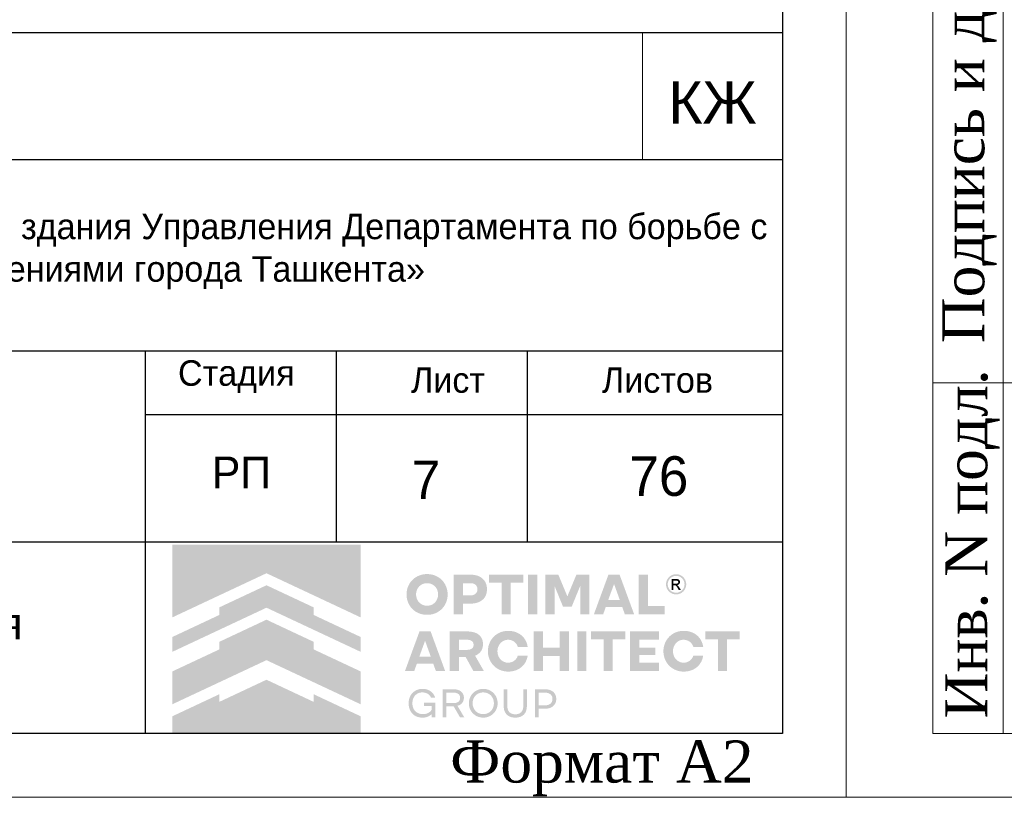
# Model space of a CAD drawing. Header units: millimetres. Extents: x -33345 to 4712671, y -3392 to 121473.
# Tile 67 of 256: x 512602 to 520329, y 44501 to 50601. Entities that reach past the tile are written whole.
import ezdxf

# ---------------------------------------------------------------- set-up
doc = ezdxf.new("R2010")
doc.units = ezdxf.units.MM
doc.layers.add('_линия', color=7, linetype='Continuous')
doc.layers.add('Маркировка', color=7, linetype='Continuous')
for name, color, linetype, lineweight in [('Lina', 7, 'Continuous', 20), ('КЖ Текст', 250, 'Continuous', 15), ('Текст', 7, 'Continuous', 20)]:
    doc.layers.add(name, color=color, linetype=linetype, lineweight=lineweight)
doc.styles.add('ISO', font='isocpeui.ttf')
doc.styles.get("Standard").update_dxf_attribs({"font": 'arial.ttf'})
doc.styles.add('Times New Roman', font='times.ttf')
doc.styles.add('X-U-RW-01$0$StyleROMANS', font='GOTHIC.TTF')

# ---------------------------------------------------------------- blocks, each defined once
blk = doc.blocks.new('awe4tD')
at = {"layer": 'Lina', "ltscale": 10}
for p, q in [((-44313584.9, 22734877.9), (-44313584.9, 22744227.9)), ((-44312814.9, 22737627.9), (-44314134.9, 22737627.9))]:
    blk.add_line(p, q, dxfattribs=at)
blk.add_lwpolyline([(-44239014.9, 22734377.9), (-44314814.9, 22734377.9), (-44314814.9, 22776377.9), (-44239014.9, 22776377.9)], close=True, dxfattribs=at)
at = {"layer": 'Lina', "lineweight": 30, "ltscale": 10}
blk.add_lwpolyline([(-44239514.9, 22734877.9), (-44312814.9, 22734877.9), (-44312814.9, 22775877.9), (-44239514.9, 22775877.9)], close=True, dxfattribs=at)
at = {"layer": 'Lina', "ltscale": 10}
blk.add_lwpolyline([(-44312814.9, 22734877.9), (-44314134.9, 22734877.9), (-44314134.9, 22744227.9)], dxfattribs=at)
at = {"layer": 'Lina', "ltscale": 10, "char_height": 330, "attachment_point": 1, "rotation": 90, "style": 'Times New Roman'}
for s, insert, width in [('Подпись и дата', (-44314061.9, 22737939.1), 3220.147), ('Инв. N подл.', (-44314038.5, 22734996.8), 2670.438)]:
    blk.add_mtext(s, dxfattribs=dict(at, insert=insert, width=width))
at = {"layer": 'Lina', "ltscale": 10, "insert": (-44242122.8, 22734823.6), "char_height": 330, "width": 2502.938, "attachment_point": 1, "style": 'Times New Roman'}
blk.add_mtext('Формат А2', dxfattribs=at)
blk = doc.blocks.new('logo')
at = {"true_color": 0x90e0ed}
h = blk.add_hatch(color=141, dxfattribs=at)
h.dxf.hatch_style = 1
h.paths.add_polyline_path([(5.672, 5.668), (0.009, 5.668), (0.009, 3.483), (1.425, 4.147), (2.84, 4.81), (4.256, 4.147), (5.672, 3.483)])
at = {"true_color": 0x212121}
h = blk.add_hatch(color=250, dxfattribs=at)
h.dxf.hatch_style = 1
h.paths.add_polyline_path([(8.107, 4.61), (8.086, 4.63), (8.064, 4.649), (8.041, 4.667), (8.017, 4.683), (7.992, 4.699), (7.967, 4.713), (7.94, 4.726), (7.912, 4.738), (7.884, 4.749), (7.855, 4.759), (7.825, 4.766), (7.795, 4.773), (7.763, 4.778), (7.732, 4.782), (7.7, 4.784), (7.667, 4.785), (7.634, 4.784), (7.602, 4.782), (7.571, 4.778), (7.54, 4.773), (7.51, 4.766), (7.48, 4.758), (7.451, 4.749), (7.422, 4.738), (7.394, 4.725), (7.367, 4.712), (7.341, 4.697), (7.316, 4.682), (7.292, 4.665), (7.269, 4.648), (7.247, 4.629), (7.226, 4.609), (7.206, 4.588), (7.187, 4.566), (7.169, 4.544), (7.153, 4.52), (7.137, 4.495), (7.122, 4.47), (7.109, 4.443), (7.097, 4.416), (7.086, 4.387), (7.076, 4.359), (7.068, 4.329), (7.061, 4.299), (7.056, 4.268), (7.053, 4.237), (7.05, 4.205), (7.05, 4.173), (7.05, 4.14), (7.053, 4.108), (7.056, 4.077), (7.061, 4.047), (7.068, 4.016), (7.076, 3.987), (7.086, 3.958), (7.097, 3.93), (7.109, 3.903), (7.122, 3.876), (7.137, 3.85), (7.153, 3.826), (7.169, 3.802), (7.187, 3.779), (7.206, 3.757), (7.226, 3.736), (7.247, 3.716), (7.269, 3.697), (7.292, 3.679), (7.316, 3.662), (7.341, 3.647), (7.367, 3.633), (7.394, 3.619), (7.422, 3.607), (7.451, 3.596), (7.48, 3.587), (7.51, 3.579), (7.54, 3.573), (7.571, 3.568), (7.602, 3.564), (7.634, 3.562), (7.667, 3.561), (7.7, 3.562), (7.732, 3.564), (7.763, 3.568), (7.795, 3.573), (7.825, 3.579), (7.855, 3.587), (7.884, 3.596), (7.912, 3.607), (7.94, 3.619), (7.967, 3.633), (7.992, 3.647), (8.017, 3.662), (8.041, 3.679), (8.064, 3.697), (8.086, 3.716), (8.107, 3.736), (8.127, 3.757), (8.146, 3.779), (8.164, 3.802), (8.181, 3.826), (8.196, 3.85), (8.211, 3.876), (8.224, 3.903), (8.237, 3.93), (8.248, 3.958), (8.257, 3.987), (8.265, 4.016), (8.272, 4.047), (8.277, 4.077), (8.281, 4.108), (8.283, 4.14), (8.284, 4.173), (8.283, 4.205), (8.281, 4.237), (8.277, 4.268), (8.272, 4.299), (8.265, 4.329), (8.257, 4.359), (8.248, 4.387), (8.237, 4.416), (8.224, 4.443), (8.211, 4.47), (8.196, 4.495), (8.181, 4.52), (8.164, 4.544), (8.146, 4.567), (8.127, 4.589)])
h.paths.add_polyline_path([(7.841, 4.464), (7.854, 4.455), (7.867, 4.446), (7.879, 4.436), (7.891, 4.426), (7.902, 4.415), (7.913, 4.403), (7.923, 4.391), (7.933, 4.379), (7.942, 4.366), (7.95, 4.352), (7.958, 4.338), (7.965, 4.324), (7.972, 4.308), (7.977, 4.293), (7.982, 4.277), (7.987, 4.261), (7.99, 4.244), (7.993, 4.228), (7.995, 4.21), (7.996, 4.193), (7.996, 4.175), (7.996, 4.157), (7.995, 4.139), (7.993, 4.121), (7.99, 4.104), (7.987, 4.088), (7.982, 4.071), (7.977, 4.055), (7.972, 4.039), (7.965, 4.024), (7.958, 4.009), (7.95, 3.994), (7.942, 3.981), (7.933, 3.967), (7.923, 3.955), (7.913, 3.942), (7.902, 3.931), (7.891, 3.92), (7.879, 3.909), (7.867, 3.9), (7.854, 3.891), (7.841, 3.882), (7.827, 3.874), (7.813, 3.867), (7.798, 3.86), (7.783, 3.854), (7.767, 3.849), (7.751, 3.844), (7.735, 3.841), (7.718, 3.838), (7.701, 3.836), (7.684, 3.835), (7.667, 3.834), (7.649, 3.835), (7.632, 3.836), (7.615, 3.838), (7.598, 3.841), (7.582, 3.844), (7.566, 3.849), (7.551, 3.854), (7.535, 3.86), (7.521, 3.867), (7.506, 3.874), (7.492, 3.882), (7.479, 3.891), (7.466, 3.9), (7.454, 3.909), (7.442, 3.92), (7.431, 3.931), (7.42, 3.942), (7.41, 3.955), (7.4, 3.967), (7.391, 3.981), (7.383, 3.994), (7.375, 4.009), (7.368, 4.024), (7.362, 4.039), (7.356, 4.055), (7.351, 4.071), (7.347, 4.088), (7.343, 4.104), (7.34, 4.121), (7.338, 4.139), (7.337, 4.157), (7.337, 4.175), (7.337, 4.193), (7.338, 4.21), (7.34, 4.228), (7.343, 4.244), (7.347, 4.261), (7.351, 4.277), (7.356, 4.293), (7.362, 4.308), (7.368, 4.324), (7.375, 4.338), (7.383, 4.352), (7.391, 4.366), (7.4, 4.379), (7.41, 4.391), (7.42, 4.403), (7.431, 4.415), (7.442, 4.426), (7.454, 4.436), (7.466, 4.446), (7.479, 4.455), (7.492, 4.464), (7.506, 4.472), (7.521, 4.479), (7.535, 4.486), (7.551, 4.492), (7.566, 4.497), (7.582, 4.501), (7.598, 4.505), (7.615, 4.508), (7.632, 4.51), (7.649, 4.511), (7.667, 4.511), (7.684, 4.511), (7.701, 4.51), (7.718, 4.508), (7.735, 4.505), (7.751, 4.501), (7.767, 4.497), (7.783, 4.492), (7.798, 4.486), (7.813, 4.479), (7.827, 4.472)], flags=16)
h.paths.add_polyline_path([(9.335, 4.648), (9.319, 4.662), (9.301, 4.675), (9.283, 4.687), (9.264, 4.698), (9.245, 4.709), (9.224, 4.719), (9.203, 4.728), (9.181, 4.736), (9.158, 4.743), (9.134, 4.749), (9.11, 4.755), (9.085, 4.759), (9.059, 4.762), (9.032, 4.765), (9.005, 4.766), (8.977, 4.767), (8.47, 4.767), (8.47, 3.579), (8.75, 3.579), (8.75, 3.898), (8.977, 3.898), (9.005, 3.898), (9.032, 3.9), (9.059, 3.902), (9.085, 3.906), (9.11, 3.91), (9.134, 3.915), (9.158, 3.921), (9.181, 3.928), (9.203, 3.936), (9.224, 3.945), (9.245, 3.954), (9.264, 3.965), (9.283, 3.976), (9.301, 3.988), (9.319, 4.001), (9.335, 4.014), (9.35, 4.029), (9.365, 4.044), (9.379, 4.059), (9.391, 4.076), (9.403, 4.093), (9.414, 4.111), (9.424, 4.13), (9.432, 4.15), (9.44, 4.17), (9.447, 4.191), (9.453, 4.212), (9.458, 4.234), (9.461, 4.257), (9.464, 4.28), (9.466, 4.304), (9.466, 4.329), (9.466, 4.353), (9.464, 4.377), (9.461, 4.401), (9.458, 4.424), (9.453, 4.446), (9.447, 4.468), (9.44, 4.489), (9.432, 4.51), (9.424, 4.53), (9.414, 4.549), (9.403, 4.567), (9.391, 4.585), (9.379, 4.602), (9.365, 4.618), (9.35, 4.633)])
h.paths.add_polyline_path([(8.75, 4.511), (8.959, 4.511), (8.984, 4.511), (9.008, 4.508), (9.031, 4.505), (9.052, 4.499), (9.071, 4.492), (9.09, 4.484), (9.106, 4.474), (9.121, 4.463), (9.135, 4.45), (9.147, 4.436), (9.156, 4.421), (9.165, 4.404), (9.171, 4.387), (9.175, 4.368), (9.178, 4.348), (9.179, 4.327), (9.178, 4.306), (9.175, 4.287), (9.171, 4.268), (9.165, 4.251), (9.156, 4.235), (9.147, 4.22), (9.135, 4.206), (9.121, 4.193), (9.106, 4.182), (9.09, 4.172), (9.071, 4.164), (9.052, 4.157), (9.031, 4.151), (9.008, 4.148), (8.984, 4.145), (8.959, 4.144), (8.75, 4.144)], flags=16)
h.paths.add_polyline_path([(10.558, 4.767), (9.528, 4.767), (9.528, 4.529), (9.904, 4.529), (9.904, 3.579), (10.182, 3.579), (10.182, 4.529), (10.558, 4.529)])
h.paths.add_polyline_path([(10.975, 4.767), (10.695, 4.767), (10.695, 3.579), (10.975, 3.579)])
h.paths.add_polyline_path([(11.611, 4.767), (11.223, 4.767), (11.223, 3.579), (11.498, 3.579), (11.498, 4.426), (11.751, 3.806), (12.012, 3.806), (12.267, 4.426), (12.267, 3.579), (12.542, 3.579), (12.542, 4.767), (12.154, 4.767), (11.882, 4.116)])
h.paths.add_polyline_path([(13.451, 4.767), (13.116, 4.767), (12.68, 3.579), (12.959, 3.579), (13.038, 3.799), (13.529, 3.799), (13.609, 3.579), (13.888, 3.579)])
h.paths.add_polyline_path([(13.285, 4.487), (13.457, 4.01), (13.111, 4.01)], flags=16)
h.paths.add_polyline_path([(14.306, 4.767), (14.026, 4.767), (14.026, 3.579), (14.808, 3.579), (14.808, 3.827), (14.306, 3.827)])
h.paths.add_polyline_path([(15.871, 2.84), (15.857, 2.86), (15.841, 2.879), (15.825, 2.898), (15.808, 2.916), (15.79, 2.933), (15.771, 2.949), (15.752, 2.964), (15.731, 2.978), (15.71, 2.992), (15.688, 3.004), (15.666, 3.016), (15.643, 3.027), (15.619, 3.037), (15.594, 3.046), (15.569, 3.053), (15.543, 3.06), (15.516, 3.066), (15.49, 3.071), (15.462, 3.074), (15.434, 3.077), (15.406, 3.079), (15.377, 3.079), (15.344, 3.078), (15.312, 3.076), (15.281, 3.072), (15.25, 3.067), (15.22, 3.061), (15.191, 3.052), (15.162, 3.043), (15.134, 3.031), (15.106, 3.019), (15.08, 3.005), (15.054, 2.991), (15.03, 2.975), (15.006, 2.958), (14.984, 2.94), (14.962, 2.921), (14.942, 2.901), (14.922, 2.88), (14.903, 2.858), (14.886, 2.835), (14.869, 2.811), (14.854, 2.787), (14.84, 2.761), (14.827, 2.734), (14.815, 2.707), (14.804, 2.679), (14.795, 2.65), (14.787, 2.621), (14.78, 2.591), (14.775, 2.561), (14.772, 2.53), (14.769, 2.499), (14.769, 2.468), (14.769, 2.436), (14.772, 2.405), (14.775, 2.374), (14.78, 2.344), (14.787, 2.314), (14.795, 2.285), (14.804, 2.256), (14.815, 2.228), (14.827, 2.201), (14.84, 2.174), (14.854, 2.149), (14.869, 2.124), (14.886, 2.1), (14.903, 2.077), (14.922, 2.055), (14.942, 2.034), (14.962, 2.014), (14.984, 1.995), (15.006, 1.977), (15.03, 1.96), (15.054, 1.945), (15.08, 1.93), (15.106, 1.916), (15.134, 1.904), (15.162, 1.893), (15.191, 1.883), (15.22, 1.875), (15.25, 1.868), (15.281, 1.863), (15.312, 1.859), (15.344, 1.857), (15.377, 1.856), (15.406, 1.856), (15.434, 1.858), (15.462, 1.861), (15.49, 1.864), (15.516, 1.869), (15.543, 1.875), (15.569, 1.882), (15.594, 1.89), (15.619, 1.898), (15.643, 1.908), (15.666, 1.919), (15.688, 1.931), (15.71, 1.943), (15.731, 1.957), (15.752, 1.971), (15.771, 1.986), (15.79, 2.002), (15.808, 2.019), (15.825, 2.037), (15.841, 2.056), (15.857, 2.075), (15.871, 2.096), (15.885, 2.117), (15.898, 2.139), (15.91, 2.161), (15.921, 2.185), (15.93, 2.209), (15.939, 2.233), (15.947, 2.259), (15.953, 2.284), (15.959, 2.311), (15.964, 2.338), (15.668, 2.338), (15.659, 2.314), (15.649, 2.291), (15.638, 2.269), (15.625, 2.249), (15.61, 2.23), (15.594, 2.213), (15.576, 2.196), (15.557, 2.181), (15.536, 2.168), (15.515, 2.156), (15.493, 2.146), (15.471, 2.138), (15.448, 2.132), (15.424, 2.127), (15.4, 2.125), (15.375, 2.124), (15.358, 2.124), (15.342, 2.125), (15.326, 2.127), (15.31, 2.13), (15.294, 2.134), (15.279, 2.139), (15.264, 2.144), (15.249, 2.15), (15.235, 2.157), (15.221, 2.165), (15.207, 2.173), (15.195, 2.182), (15.182, 2.191), (15.17, 2.201), (15.159, 2.212), (15.148, 2.223), (15.138, 2.235), (15.128, 2.247), (15.119, 2.26), (15.11, 2.273), (15.102, 2.287), (15.094, 2.302), (15.087, 2.316), (15.081, 2.332), (15.075, 2.348), (15.07, 2.364), (15.066, 2.381), (15.062, 2.397), (15.059, 2.414), (15.057, 2.432), (15.056, 2.45), (15.056, 2.468), (15.056, 2.486), (15.057, 2.503), (15.059, 2.521), (15.062, 2.538), (15.066, 2.555), (15.07, 2.571), (15.075, 2.587), (15.081, 2.603), (15.087, 2.619), (15.094, 2.634), (15.102, 2.648), (15.11, 2.662), (15.119, 2.675), (15.128, 2.688), (15.138, 2.7), (15.148, 2.712), (15.159, 2.723), (15.17, 2.734), (15.182, 2.744), (15.195, 2.753), (15.207, 2.762), (15.221, 2.77), (15.235, 2.778), (15.249, 2.785), (15.264, 2.791), (15.279, 2.797), (15.294, 2.801), (15.31, 2.805), (15.326, 2.808), (15.342, 2.81), (15.358, 2.811), (15.375, 2.812), (15.4, 2.811), (15.424, 2.808), (15.448, 2.803), (15.471, 2.797), (15.493, 2.789), (15.515, 2.779), (15.536, 2.767), (15.557, 2.754), (15.576, 2.739), (15.594, 2.722), (15.61, 2.705), (15.625, 2.686), (15.638, 2.666), (15.649, 2.644), (15.659, 2.621), (15.668, 2.597), (15.964, 2.597), (15.959, 2.624), (15.953, 2.651), (15.947, 2.677), (15.939, 2.702), (15.93, 2.726), (15.921, 2.75), (15.91, 2.774), (15.898, 2.796), (15.885, 2.818)])
h.paths.add_polyline_path([(14.632, 3.061), (13.76, 3.061), (13.76, 1.874), (14.632, 1.874), (14.632, 2.122), (14.04, 2.122), (14.04, 2.359), (14.528, 2.359), (14.528, 2.572), (14.04, 2.572), (14.04, 2.813), (14.632, 2.813)])
h.paths.add_polyline_path([(13.624, 3.061), (12.593, 3.061), (12.593, 2.824), (12.969, 2.824), (12.969, 1.874), (13.248, 1.874), (13.248, 2.824), (13.624, 2.824)])
h.paths.add_polyline_path([(12.457, 3.061), (12.177, 3.061), (12.177, 1.874), (12.457, 1.874)])
h.paths.add_polyline_path([(11.929, 3.061), (11.648, 3.061), (11.648, 2.572), (11.147, 2.572), (11.147, 3.061), (10.867, 3.061), (10.867, 1.874), (11.147, 1.874), (11.147, 2.329), (11.648, 2.329), (11.648, 1.874), (11.929, 1.874)])
h.paths.add_polyline_path([(10.624, 2.796), (10.611, 2.818), (10.597, 2.84), (10.583, 2.86), (10.567, 2.879), (10.551, 2.898), (10.534, 2.916), (10.516, 2.933), (10.497, 2.949), (10.477, 2.964), (10.457, 2.978), (10.436, 2.992), (10.414, 3.004), (10.392, 3.016), (10.368, 3.027), (10.344, 3.037), (10.32, 3.046), (10.294, 3.053), (10.269, 3.06), (10.242, 3.066), (10.215, 3.071), (10.188, 3.074), (10.16, 3.077), (10.132, 3.079), (10.103, 3.079), (10.07, 3.078), (10.038, 3.076), (10.007, 3.072), (9.976, 3.067), (9.946, 3.061), (9.917, 3.052), (9.888, 3.043), (9.86, 3.031), (9.832, 3.019), (9.806, 3.005), (9.78, 2.991), (9.756, 2.975), (9.732, 2.958), (9.71, 2.94), (9.688, 2.921), (9.667, 2.901), (9.648, 2.88), (9.629, 2.858), (9.612, 2.835), (9.595, 2.811), (9.58, 2.787), (9.566, 2.761), (9.553, 2.734), (9.541, 2.707), (9.53, 2.679), (9.52, 2.65), (9.512, 2.621), (9.506, 2.591), (9.501, 2.561), (9.497, 2.53), (9.495, 2.499), (9.494, 2.468), (9.495, 2.436), (9.497, 2.405), (9.501, 2.374), (9.506, 2.344), (9.512, 2.314), (9.52, 2.285), (9.53, 2.256), (9.541, 2.228), (9.553, 2.201), (9.566, 2.174), (9.58, 2.149), (9.595, 2.124), (9.612, 2.1), (9.629, 2.077), (9.648, 2.055), (9.667, 2.034), (9.688, 2.014), (9.71, 1.995), (9.732, 1.977), (9.756, 1.96), (9.78, 1.945), (9.806, 1.93), (9.832, 1.916), (9.86, 1.904), (9.888, 1.893), (9.917, 1.883), (9.946, 1.875), (9.976, 1.868), (10.007, 1.863), (10.038, 1.859), (10.07, 1.857), (10.103, 1.856), (10.132, 1.856), (10.16, 1.858), (10.188, 1.861), (10.215, 1.864), (10.242, 1.869), (10.269, 1.875), (10.294, 1.882), (10.32, 1.89), (10.344, 1.898), (10.368, 1.908), (10.392, 1.919), (10.414, 1.931), (10.436, 1.943), (10.457, 1.957), (10.477, 1.971), (10.497, 1.986), (10.516, 2.002), (10.534, 2.019), (10.551, 2.037), (10.567, 2.056), (10.583, 2.075), (10.597, 2.096), (10.611, 2.117), (10.624, 2.139), (10.636, 2.161), (10.646, 2.185), (10.656, 2.209), (10.665, 2.233), (10.673, 2.259), (10.679, 2.284), (10.685, 2.311), (10.689, 2.338), (10.393, 2.338), (10.385, 2.314), (10.375, 2.291), (10.364, 2.269), (10.351, 2.249), (10.336, 2.23), (10.32, 2.213), (10.302, 2.196), (10.282, 2.181), (10.262, 2.168), (10.241, 2.156), (10.219, 2.146), (10.197, 2.138), (10.174, 2.132), (10.15, 2.127), (10.126, 2.125), (10.101, 2.124), (10.084, 2.124), (10.068, 2.125), (10.052, 2.127), (10.036, 2.13), (10.02, 2.134), (10.005, 2.139), (9.99, 2.144), (9.975, 2.15), (9.961, 2.157), (9.947, 2.165), (9.933, 2.173), (9.92, 2.182), (9.908, 2.191), (9.896, 2.201), (9.885, 2.212), (9.874, 2.223), (9.864, 2.235), (9.854, 2.247), (9.844, 2.26), (9.836, 2.273), (9.828, 2.287), (9.82, 2.302), (9.813, 2.316), (9.806, 2.332), (9.801, 2.348), (9.796, 2.364), (9.791, 2.381), (9.788, 2.397), (9.785, 2.414), (9.783, 2.432), (9.782, 2.45), (9.782, 2.468), (9.782, 2.486), (9.783, 2.503), (9.785, 2.521), (9.788, 2.538), (9.791, 2.555), (9.796, 2.571), (9.801, 2.587), (9.806, 2.603), (9.813, 2.619), (9.82, 2.634), (9.828, 2.648), (9.836, 2.662), (9.844, 2.675), (9.854, 2.688), (9.864, 2.7), (9.874, 2.712), (9.885, 2.723), (9.896, 2.734), (9.908, 2.744), (9.92, 2.753), (9.933, 2.762), (9.947, 2.77), (9.961, 2.778), (9.975, 2.785), (9.99, 2.791), (10.005, 2.797), (10.02, 2.801), (10.036, 2.805), (10.052, 2.808), (10.068, 2.81), (10.084, 2.811), (10.101, 2.812), (10.126, 2.811), (10.15, 2.808), (10.174, 2.803), (10.197, 2.797), (10.219, 2.789), (10.241, 2.779), (10.262, 2.767), (10.282, 2.754), (10.302, 2.739), (10.32, 2.722), (10.336, 2.705), (10.351, 2.686), (10.364, 2.666), (10.375, 2.644), (10.385, 2.621), (10.393, 2.597), (10.689, 2.597), (10.685, 2.624), (10.679, 2.651), (10.673, 2.677), (10.665, 2.702), (10.656, 2.726), (10.646, 2.75), (10.636, 2.774)])
h.paths.add_polyline_path([(9.251, 2.936), (9.221, 2.962), (9.189, 2.986), (9.153, 3.006), (9.113, 3.023), (9.07, 3.037), (9.024, 3.047), (8.974, 3.055), (8.921, 3.06), (8.865, 3.061), (8.347, 3.061), (8.347, 1.874), (8.628, 1.874), (8.628, 2.294), (8.826, 2.294), (9.057, 1.874), (9.372, 1.874), (9.108, 2.335), (9.136, 2.346), (9.162, 2.359), (9.187, 2.374), (9.21, 2.39), (9.231, 2.407), (9.25, 2.425), (9.268, 2.445), (9.284, 2.466), (9.299, 2.488), (9.311, 2.512), (9.322, 2.537), (9.33, 2.563), (9.337, 2.59), (9.342, 2.619), (9.345, 2.649), (9.346, 2.68), (9.344, 2.725), (9.338, 2.766), (9.328, 2.805), (9.315, 2.842), (9.297, 2.876), (9.276, 2.907)])
h.paths.add_polyline_path([(8.949, 2.802), (8.967, 2.796), (8.984, 2.789), (8.999, 2.781), (9.012, 2.772), (9.024, 2.761), (9.035, 2.75), (9.044, 2.737), (9.051, 2.724), (9.056, 2.709), (9.06, 2.693), (9.063, 2.677), (9.064, 2.659), (9.063, 2.642), (9.06, 2.626), (9.056, 2.61), (9.051, 2.596), (9.044, 2.582), (9.035, 2.57), (9.024, 2.559), (9.012, 2.548), (8.999, 2.539), (8.984, 2.531), (8.967, 2.524), (8.949, 2.518), (8.93, 2.514), (8.909, 2.511), (8.887, 2.509), (8.863, 2.508), (8.628, 2.508), (8.628, 2.812), (8.863, 2.812), (8.887, 2.811), (8.909, 2.809), (8.93, 2.806)], flags=16)
h.paths.add_polyline_path([(7.773, 3.061), (7.438, 3.061), (7.002, 1.874), (7.28, 1.874), (7.36, 2.093), (7.851, 2.093), (7.931, 1.874), (8.209, 1.874)])
h.paths.add_polyline_path([(7.606, 2.781), (7.778, 2.304), (7.433, 2.304)], flags=16)
h.paths.add_polyline_path([(17.059, 3.061), (16.029, 3.061), (16.029, 2.824), (16.405, 2.824), (16.405, 1.874), (16.683, 1.874), (16.683, 2.824), (17.059, 2.824)])
at = {"true_color": 0xa7a9ac}
h = blk.add_hatch(color=253, dxfattribs=at)
h.dxf.hatch_style = 1
h.paths.add_polyline_path([(15.277, 4.754), (15.255, 4.763), (15.232, 4.77), (15.208, 4.776), (15.185, 4.779), (15.164, 4.781), (15.162, 4.781), (15.138, 4.781), (15.127, 4.78), (15.114, 4.779), (15.101, 4.777), (15.088, 4.775), (15.076, 4.772), (15.063, 4.769), (15.05, 4.765), (15.038, 4.76), (15.026, 4.755), (14.997, 4.739), (14.969, 4.721), (14.945, 4.701), (14.923, 4.679), (14.903, 4.654), (14.886, 4.628), (14.872, 4.599), (14.86, 4.567), (14.856, 4.553), (14.853, 4.539), (14.85, 4.525), (14.848, 4.51), (14.847, 4.496), (14.847, 4.481), (14.847, 4.466), (14.848, 4.452), (14.851, 4.426), (14.857, 4.402), (14.864, 4.378), (14.873, 4.355), (14.884, 4.333), (14.896, 4.312), (14.911, 4.291), (14.928, 4.272), (14.94, 4.259), (14.954, 4.247), (14.968, 4.236), (14.982, 4.225), (14.997, 4.216), (15.013, 4.207), (15.029, 4.2), (15.046, 4.193), (15.064, 4.187), (15.082, 4.182), (15.1, 4.179), (15.119, 4.176), (15.14, 4.175), (15.16, 4.175), (15.181, 4.176), (15.202, 4.179), (15.222, 4.183), (15.241, 4.188), (15.26, 4.195), (15.279, 4.203), (15.297, 4.212), (15.314, 4.222), (15.331, 4.234), (15.347, 4.247), (15.364, 4.263), (15.38, 4.28), (15.395, 4.298), (15.408, 4.317), (15.419, 4.337), (15.429, 4.358), (15.437, 4.38), (15.444, 4.403), (15.448, 4.418), (15.45, 4.433), (15.452, 4.448), (15.453, 4.463), (15.454, 4.466), (15.454, 4.49), (15.453, 4.501), (15.45, 4.523), (15.446, 4.544), (15.441, 4.565), (15.434, 4.586), (15.426, 4.605), (15.416, 4.624), (15.405, 4.643), (15.392, 4.661), (15.38, 4.676), (15.368, 4.69), (15.354, 4.703), (15.34, 4.715), (15.326, 4.726), (15.31, 4.736), (15.294, 4.745)])
h.paths.add_polyline_path([(15.249, 4.711), (15.292, 4.687), (15.329, 4.657), (15.36, 4.619), (15.383, 4.576), (15.398, 4.529), (15.403, 4.478), (15.398, 4.427), (15.383, 4.379), (15.36, 4.336), (15.329, 4.299), (15.291, 4.268), (15.248, 4.245), (15.2, 4.23), (15.149, 4.225), (15.099, 4.23), (15.051, 4.245), (15.009, 4.268), (14.971, 4.299), (14.941, 4.337), (14.917, 4.38), (14.903, 4.427), (14.897, 4.478), (14.903, 4.529), (14.917, 4.576), (14.941, 4.619), (14.972, 4.657), (15.009, 4.688), (15.052, 4.711), (15.099, 4.726), (15.15, 4.731), (15.201, 4.726)], flags=16)
h.paths.add_polyline_path([(15.197, 4.632), (15.209, 4.629), (15.219, 4.625), (15.227, 4.621), (15.235, 4.616), (15.242, 4.61), (15.249, 4.603), (15.254, 4.596), (15.259, 4.587), (15.263, 4.578), (15.267, 4.565), (15.269, 4.553), (15.269, 4.541), (15.267, 4.529), (15.264, 4.518), (15.259, 4.507), (15.252, 4.496), (15.244, 4.486), (15.238, 4.48), (15.232, 4.475), (15.225, 4.471), (15.218, 4.467), (15.211, 4.464), (15.203, 4.461), (15.196, 4.459), (15.187, 4.458), (15.177, 4.456), (15.177, 4.456), (15.189, 4.449), (15.197, 4.445), (15.203, 4.439), (15.209, 4.433), (15.215, 4.426), (15.226, 4.413), (15.235, 4.399), (15.245, 4.386), (15.254, 4.372), (15.29, 4.313), (15.291, 4.311), (15.289, 4.31), (15.23, 4.31), (15.226, 4.312), (15.182, 4.389), (15.157, 4.425), (15.152, 4.43), (15.147, 4.435), (15.141, 4.439), (15.135, 4.442), (15.129, 4.445), (15.122, 4.447), (15.115, 4.448), (15.107, 4.448), (15.072, 4.449), (15.07, 4.449), (15.07, 4.311), (15.018, 4.311), (15.018, 4.636), (15.02, 4.637), (15.161, 4.635), (15.173, 4.635), (15.185, 4.634)], flags=0)
h.paths.add_polyline_path([(15.178, 4.588), (15.187, 4.584), (15.196, 4.579), (15.2, 4.576), (15.203, 4.572), (15.206, 4.568), (15.209, 4.564), (15.211, 4.559), (15.212, 4.554), (15.213, 4.549), (15.213, 4.544), (15.213, 4.538), (15.212, 4.533), (15.211, 4.528), (15.209, 4.523), (15.206, 4.518), (15.203, 4.514), (15.199, 4.51), (15.195, 4.506), (15.19, 4.503), (15.184, 4.5), (15.178, 4.499), (15.173, 4.497), (15.161, 4.495), (15.15, 4.494), (15.138, 4.494), (15.127, 4.494), (15.074, 4.493), (15.071, 4.493), (15.071, 4.592), (15.096, 4.592), (15.159, 4.591), (15.169, 4.59)], flags=0)
h.paths.add_polyline_path([(15.267, 4.565), (15.263, 4.578), (15.259, 4.587), (15.254, 4.596), (15.249, 4.603), (15.242, 4.61), (15.235, 4.616), (15.227, 4.621), (15.219, 4.625), (15.209, 4.629), (15.197, 4.632), (15.185, 4.634), (15.173, 4.635), (15.161, 4.635), (15.02, 4.637), (15.018, 4.636), (15.018, 4.311), (15.07, 4.311), (15.07, 4.449), (15.072, 4.449), (15.107, 4.448), (15.115, 4.448), (15.122, 4.447), (15.129, 4.445), (15.135, 4.442), (15.141, 4.439), (15.147, 4.435), (15.152, 4.43), (15.157, 4.425), (15.182, 4.389), (15.226, 4.312), (15.23, 4.31), (15.289, 4.31), (15.291, 4.311), (15.29, 4.313), (15.254, 4.372), (15.245, 4.386), (15.235, 4.399), (15.226, 4.413), (15.215, 4.426), (15.209, 4.433), (15.203, 4.439), (15.197, 4.445), (15.189, 4.449), (15.177, 4.456), (15.187, 4.458), (15.196, 4.459), (15.203, 4.461), (15.211, 4.464), (15.218, 4.467), (15.225, 4.471), (15.232, 4.475), (15.238, 4.48), (15.244, 4.486), (15.252, 4.496), (15.259, 4.507), (15.264, 4.518), (15.267, 4.529), (15.269, 4.541), (15.269, 4.553)], flags=0)
at = {"true_color": 0x1f2877}
h = blk.add_hatch(color=166, dxfattribs=at)
h.dxf.hatch_style = 1
h.paths.add_polyline_path([(2.84, 4.449), (1.425, 3.786), (1.425, 3.558), (0.009, 2.894), (0.009, 2.448), (1.425, 3.112), (2.84, 3.775), (4.256, 3.112), (5.672, 2.448), (5.672, 2.894), (4.256, 3.558), (4.256, 3.786)])
h.paths.add_polyline_path([(2.84, 3.415), (1.425, 2.751), (1.425, 2.523), (0.009, 1.86), (0.009, 0.873), (1.425, 1.536), (2.84, 2.199), (4.256, 1.536), (5.672, 0.873), (5.672, 1.86), (4.256, 2.523), (4.256, 2.751)])
h.paths.add_polyline_path([(2.84, 1.611), (1.425, 0.947), (1.425, 1.176), (0.009, 0.512), (0.009, 0.005), (5.672, 0.005), (5.672, 0.512), (4.256, 1.176), (4.256, 0.947)])
at = {"true_color": 0xa7a9ac}
h = blk.add_hatch(color=253, dxfattribs=at)
h.dxf.hatch_style = 1
h.paths.add_polyline_path([(15.242, 4.61), (15.235, 4.616), (15.227, 4.621), (15.219, 4.625), (15.209, 4.629), (15.197, 4.632), (15.185, 4.634), (15.173, 4.635), (15.161, 4.635), (15.02, 4.637), (15.018, 4.636), (15.018, 4.311), (15.07, 4.311), (15.07, 4.449), (15.072, 4.449), (15.107, 4.448), (15.115, 4.448), (15.122, 4.447), (15.129, 4.445), (15.135, 4.442), (15.141, 4.439), (15.147, 4.435), (15.152, 4.43), (15.157, 4.425), (15.182, 4.389), (15.226, 4.312), (15.23, 4.31), (15.289, 4.31), (15.291, 4.311), (15.29, 4.313), (15.254, 4.372), (15.245, 4.386), (15.235, 4.399), (15.226, 4.413), (15.215, 4.426), (15.209, 4.433), (15.203, 4.439), (15.197, 4.445), (15.189, 4.449), (15.177, 4.456), (15.187, 4.458), (15.196, 4.459), (15.203, 4.461), (15.211, 4.464), (15.218, 4.467), (15.225, 4.471), (15.232, 4.475), (15.238, 4.48), (15.244, 4.486), (15.252, 4.496), (15.259, 4.507), (15.264, 4.518), (15.267, 4.529), (15.269, 4.541), (15.269, 4.553), (15.267, 4.565), (15.263, 4.578), (15.259, 4.587), (15.254, 4.596), (15.249, 4.603)])
h.paths.add_polyline_path([(15.169, 4.59), (15.178, 4.588), (15.187, 4.584), (15.196, 4.579), (15.2, 4.576), (15.203, 4.572), (15.206, 4.568), (15.209, 4.564), (15.211, 4.559), (15.212, 4.554), (15.213, 4.549), (15.213, 4.544), (15.213, 4.538), (15.212, 4.533), (15.211, 4.528), (15.209, 4.523), (15.206, 4.518), (15.203, 4.514), (15.199, 4.51), (15.195, 4.506), (15.19, 4.503), (15.184, 4.5), (15.178, 4.499), (15.173, 4.497), (15.161, 4.495), (15.15, 4.494), (15.138, 4.494), (15.127, 4.494), (15.074, 4.493), (15.071, 4.493), (15.071, 4.592), (15.096, 4.592), (15.159, 4.591)], flags=16)
h = blk.add_hatch(color=253, dxfattribs=at)
h.dxf.hatch_style = 1
h.paths.add_polyline_path([(7.824, 1.219), (7.813, 1.23), (7.803, 1.24), (7.791, 1.249), (7.78, 1.258), (7.768, 1.267), (7.756, 1.275), (7.743, 1.283), (7.73, 1.29), (7.716, 1.297), (7.703, 1.303), (7.688, 1.309), (7.674, 1.314), (7.659, 1.319), (7.644, 1.323), (7.628, 1.326), (7.613, 1.329), (7.597, 1.332), (7.581, 1.334), (7.564, 1.335), (7.547, 1.336), (7.53, 1.336), (7.506, 1.335), (7.483, 1.334), (7.461, 1.331), (7.439, 1.328), (7.417, 1.323), (7.396, 1.317), (7.376, 1.31), (7.356, 1.302), (7.337, 1.293), (7.319, 1.284), (7.301, 1.273), (7.284, 1.262), (7.268, 1.25), (7.253, 1.237), (7.238, 1.224), (7.224, 1.21), (7.211, 1.195), (7.199, 1.179), (7.187, 1.163), (7.176, 1.146), (7.166, 1.129), (7.157, 1.11), (7.149, 1.092), (7.141, 1.073), (7.134, 1.053), (7.128, 1.033), (7.124, 1.012), (7.119, 0.991), (7.116, 0.97), (7.114, 0.949), (7.113, 0.927), (7.112, 0.904), (7.113, 0.88), (7.114, 0.857), (7.116, 0.834), (7.12, 0.811), (7.124, 0.789), (7.129, 0.768), (7.135, 0.747), (7.142, 0.727), (7.15, 0.707), (7.159, 0.688), (7.168, 0.67), (7.178, 0.652), (7.189, 0.636), (7.201, 0.62), (7.214, 0.605), (7.227, 0.59), (7.241, 0.577), (7.255, 0.564), (7.271, 0.552), (7.286, 0.54), (7.303, 0.53), (7.32, 0.52), (7.338, 0.511), (7.357, 0.503), (7.376, 0.496), (7.396, 0.49), (7.416, 0.485), (7.436, 0.48), (7.458, 0.477), (7.479, 0.475), (7.501, 0.473), (7.524, 0.473), (7.546, 0.473), (7.567, 0.474), (7.588, 0.476), (7.608, 0.479), (7.627, 0.483), (7.646, 0.488), (7.664, 0.493), (7.682, 0.5), (7.699, 0.507), (7.716, 0.514), (7.732, 0.523), (7.747, 0.532), (7.761, 0.541), (7.775, 0.551), (7.789, 0.562), (7.802, 0.574), (7.802, 0.485), (7.911, 0.485), (7.911, 0.921), (7.578, 0.921), (7.578, 0.827), (7.802, 0.827), (7.802, 0.709), (7.794, 0.695), (7.785, 0.681), (7.774, 0.668), (7.763, 0.656), (7.75, 0.645), (7.735, 0.634), (7.72, 0.624), (7.703, 0.615), (7.685, 0.606), (7.666, 0.599), (7.647, 0.593), (7.627, 0.588), (7.606, 0.584), (7.585, 0.581), (7.563, 0.58), (7.54, 0.579), (7.522, 0.579), (7.505, 0.58), (7.488, 0.582), (7.472, 0.585), (7.456, 0.588), (7.441, 0.592), (7.425, 0.597), (7.411, 0.602), (7.396, 0.608), (7.383, 0.615), (7.369, 0.622), (7.357, 0.63), (7.345, 0.639), (7.333, 0.648), (7.322, 0.658), (7.311, 0.668), (7.301, 0.679), (7.292, 0.69), (7.283, 0.702), (7.275, 0.715), (7.267, 0.728), (7.26, 0.741), (7.253, 0.756), (7.247, 0.77), (7.242, 0.786), (7.237, 0.801), (7.234, 0.817), (7.23, 0.834), (7.228, 0.851), (7.226, 0.868), (7.225, 0.886), (7.225, 0.904), (7.225, 0.921), (7.226, 0.938), (7.228, 0.954), (7.23, 0.97), (7.233, 0.986), (7.236, 1.001), (7.24, 1.016), (7.245, 1.031), (7.25, 1.046), (7.256, 1.06), (7.262, 1.074), (7.27, 1.087), (7.277, 1.099), (7.285, 1.112), (7.294, 1.123), (7.304, 1.135), (7.314, 1.145), (7.324, 1.155), (7.335, 1.165), (7.347, 1.174), (7.359, 1.182), (7.371, 1.19), (7.385, 1.197), (7.398, 1.204), (7.412, 1.21), (7.427, 1.215), (7.442, 1.22), (7.458, 1.223), (7.474, 1.226), (7.49, 1.228), (7.508, 1.229), (7.525, 1.23), (7.547, 1.229), (7.569, 1.227), (7.59, 1.224), (7.61, 1.219), (7.629, 1.214), (7.648, 1.207), (7.667, 1.199), (7.684, 1.189), (7.701, 1.178), (7.716, 1.166), (7.73, 1.154), (7.743, 1.14), (7.755, 1.125), (7.765, 1.109), (7.775, 1.091), (7.783, 1.073), (7.908, 1.073), (7.903, 1.089), (7.897, 1.104), (7.891, 1.118), (7.884, 1.132), (7.877, 1.146), (7.869, 1.159), (7.861, 1.172), (7.852, 1.185), (7.843, 1.197), (7.834, 1.208)])
h.paths.add_polyline_path([(8.756, 1.163), (8.751, 1.175), (8.746, 1.187), (8.74, 1.198), (8.733, 1.208), (8.725, 1.219), (8.717, 1.229), (8.709, 1.238), (8.7, 1.247), (8.69, 1.255), (8.68, 1.263), (8.669, 1.271), (8.658, 1.278), (8.646, 1.285), (8.634, 1.291), (8.621, 1.296), (8.608, 1.301), (8.594, 1.306), (8.579, 1.31), (8.565, 1.314), (8.549, 1.317), (8.534, 1.319), (8.517, 1.321), (8.501, 1.322), (8.484, 1.323), (8.466, 1.323), (8.136, 1.323), (8.136, 0.485), (8.245, 0.485), (8.245, 0.814), (8.464, 0.814), (8.654, 0.485), (8.783, 0.485), (8.579, 0.828), (8.602, 0.835), (8.623, 0.843), (8.643, 0.853), (8.662, 0.863), (8.679, 0.875), (8.695, 0.888), (8.709, 0.902), (8.723, 0.917), (8.734, 0.933), (8.744, 0.95), (8.753, 0.968), (8.76, 0.986), (8.766, 1.006), (8.769, 1.026), (8.772, 1.047), (8.773, 1.07), (8.772, 1.084), (8.771, 1.098), (8.77, 1.112), (8.767, 1.125), (8.764, 1.138), (8.761, 1.151)])
h.paths.add_polyline_path([(8.245, 1.223), (8.455, 1.223), (8.479, 1.223), (8.501, 1.221), (8.522, 1.218), (8.541, 1.213), (8.56, 1.207), (8.577, 1.2), (8.592, 1.192), (8.606, 1.182), (8.619, 1.171), (8.63, 1.159), (8.639, 1.146), (8.647, 1.132), (8.653, 1.117), (8.657, 1.101), (8.659, 1.084), (8.66, 1.066), (8.659, 1.047), (8.657, 1.03), (8.653, 1.014), (8.647, 0.999), (8.639, 0.985), (8.63, 0.972), (8.619, 0.96), (8.606, 0.949), (8.592, 0.94), (8.577, 0.931), (8.56, 0.924), (8.541, 0.918), (8.522, 0.914), (8.501, 0.911), (8.479, 0.909), (8.455, 0.908), (8.245, 0.908)], flags=16)
h.paths.add_polyline_path([(9.702, 1.165), (9.689, 1.181), (9.676, 1.197), (9.662, 1.212), (9.647, 1.226), (9.631, 1.239), (9.615, 1.252), (9.598, 1.263), (9.581, 1.274), (9.563, 1.285), (9.544, 1.294), (9.525, 1.303), (9.505, 1.311), (9.484, 1.317), (9.464, 1.323), (9.443, 1.328), (9.421, 1.331), (9.399, 1.334), (9.377, 1.336), (9.355, 1.336), (9.332, 1.336), (9.31, 1.334), (9.288, 1.331), (9.266, 1.328), (9.245, 1.323), (9.225, 1.317), (9.204, 1.311), (9.184, 1.303), (9.165, 1.294), (9.146, 1.285), (9.128, 1.274), (9.111, 1.263), (9.094, 1.252), (9.078, 1.239), (9.062, 1.226), (9.047, 1.212), (9.033, 1.197), (9.02, 1.181), (9.007, 1.165), (8.995, 1.148), (8.984, 1.131), (8.974, 1.113), (8.965, 1.094), (8.956, 1.075), (8.948, 1.055), (8.941, 1.034), (8.936, 1.014), (8.931, 0.993), (8.928, 0.971), (8.925, 0.949), (8.923, 0.927), (8.923, 0.904), (8.923, 0.882), (8.925, 0.859), (8.928, 0.838), (8.931, 0.816), (8.936, 0.795), (8.941, 0.774), (8.948, 0.754), (8.956, 0.734), (8.965, 0.715), (8.974, 0.696), (8.984, 0.678), (8.995, 0.66), (9.007, 0.644), (9.02, 0.628), (9.033, 0.612), (9.047, 0.597), (9.062, 0.583), (9.078, 0.57), (9.094, 0.557), (9.111, 0.545), (9.128, 0.534), (9.146, 0.524), (9.165, 0.514), (9.184, 0.506), (9.204, 0.498), (9.225, 0.491), (9.245, 0.486), (9.266, 0.481), (9.288, 0.477), (9.31, 0.475), (9.332, 0.473), (9.355, 0.473), (9.377, 0.473), (9.399, 0.475), (9.421, 0.477), (9.443, 0.481), (9.464, 0.486), (9.484, 0.491), (9.505, 0.498), (9.525, 0.506), (9.544, 0.514), (9.563, 0.524), (9.581, 0.534), (9.598, 0.545), (9.615, 0.557), (9.631, 0.57), (9.647, 0.583), (9.662, 0.597), (9.676, 0.612), (9.689, 0.628), (9.702, 0.644), (9.714, 0.66), (9.725, 0.678), (9.735, 0.696), (9.744, 0.715), (9.753, 0.734), (9.761, 0.754), (9.768, 0.774), (9.773, 0.795), (9.778, 0.816), (9.782, 0.838), (9.784, 0.859), (9.786, 0.882), (9.786, 0.904), (9.786, 0.927), (9.784, 0.949), (9.782, 0.971), (9.778, 0.993), (9.773, 1.014), (9.768, 1.034), (9.761, 1.055), (9.753, 1.075), (9.744, 1.094), (9.735, 1.113), (9.725, 1.131), (9.714, 1.148)])
h.paths.add_polyline_path([(9.126, 1.137), (9.136, 1.148), (9.148, 1.158), (9.16, 1.167), (9.172, 1.176), (9.185, 1.184), (9.198, 1.192), (9.212, 1.199), (9.227, 1.205), (9.242, 1.211), (9.257, 1.216), (9.272, 1.22), (9.288, 1.223), (9.304, 1.226), (9.321, 1.228), (9.337, 1.229), (9.355, 1.23), (9.372, 1.229), (9.388, 1.228), (9.405, 1.226), (9.421, 1.223), (9.437, 1.22), (9.452, 1.216), (9.467, 1.211), (9.482, 1.205), (9.497, 1.199), (9.511, 1.192), (9.524, 1.184), (9.537, 1.176), (9.549, 1.167), (9.561, 1.158), (9.573, 1.148), (9.583, 1.137), (9.594, 1.126), (9.604, 1.114), (9.613, 1.102), (9.621, 1.089), (9.629, 1.076), (9.637, 1.063), (9.644, 1.048), (9.65, 1.034), (9.655, 1.019), (9.66, 1.003), (9.664, 0.988), (9.668, 0.972), (9.67, 0.955), (9.672, 0.939), (9.673, 0.922), (9.674, 0.904), (9.673, 0.887), (9.672, 0.87), (9.67, 0.853), (9.668, 0.837), (9.664, 0.821), (9.66, 0.805), (9.655, 0.79), (9.65, 0.775), (9.644, 0.76), (9.637, 0.746), (9.629, 0.732), (9.621, 0.719), (9.613, 0.707), (9.604, 0.694), (9.594, 0.683), (9.583, 0.672), (9.573, 0.661), (9.561, 0.651), (9.549, 0.641), (9.537, 0.633), (9.524, 0.624), (9.511, 0.617), (9.497, 0.61), (9.482, 0.603), (9.467, 0.598), (9.452, 0.593), (9.437, 0.589), (9.421, 0.585), (9.405, 0.582), (9.388, 0.581), (9.372, 0.579), (9.355, 0.579), (9.337, 0.579), (9.321, 0.581), (9.304, 0.582), (9.288, 0.585), (9.272, 0.589), (9.257, 0.593), (9.242, 0.598), (9.227, 0.603), (9.212, 0.61), (9.198, 0.617), (9.185, 0.624), (9.172, 0.633), (9.16, 0.641), (9.148, 0.651), (9.136, 0.661), (9.126, 0.672), (9.115, 0.683), (9.105, 0.694), (9.096, 0.707), (9.088, 0.719), (9.08, 0.732), (9.072, 0.746), (9.065, 0.76), (9.059, 0.775), (9.054, 0.79), (9.049, 0.805), (9.045, 0.821), (9.041, 0.837), (9.039, 0.853), (9.037, 0.87), (9.036, 0.887), (9.035, 0.904), (9.036, 0.922), (9.037, 0.939), (9.039, 0.955), (9.041, 0.972), (9.045, 0.988), (9.049, 1.003), (9.054, 1.019), (9.059, 1.034), (9.065, 1.048), (9.072, 1.063), (9.08, 1.076), (9.088, 1.089), (9.096, 1.102), (9.105, 1.114), (9.115, 1.126)], flags=16)
h.paths.add_polyline_path([(10.079, 1.323), (9.97, 1.323), (9.97, 0.817), (9.97, 0.797), (9.972, 0.778), (9.973, 0.759), (9.976, 0.741), (9.979, 0.723), (9.983, 0.705), (9.988, 0.689), (9.994, 0.672), (10, 0.656), (10.007, 0.641), (10.015, 0.627), (10.023, 0.613), (10.032, 0.6), (10.042, 0.587), (10.052, 0.575), (10.063, 0.564), (10.074, 0.553), (10.086, 0.543), (10.099, 0.534), (10.113, 0.525), (10.127, 0.517), (10.141, 0.51), (10.156, 0.503), (10.172, 0.496), (10.189, 0.491), (10.205, 0.486), (10.223, 0.482), (10.241, 0.479), (10.259, 0.476), (10.278, 0.474), (10.298, 0.473), (10.318, 0.473), (10.338, 0.473), (10.358, 0.474), (10.377, 0.476), (10.395, 0.479), (10.413, 0.482), (10.43, 0.486), (10.447, 0.491), (10.464, 0.496), (10.479, 0.503), (10.495, 0.51), (10.509, 0.517), (10.523, 0.525), (10.536, 0.534), (10.549, 0.543), (10.561, 0.553), (10.573, 0.564), (10.583, 0.575), (10.593, 0.587), (10.603, 0.6), (10.612, 0.613), (10.62, 0.627), (10.628, 0.641), (10.635, 0.656), (10.641, 0.672), (10.646, 0.689), (10.651, 0.705), (10.655, 0.723), (10.659, 0.741), (10.661, 0.759), (10.663, 0.778), (10.664, 0.797), (10.665, 0.817), (10.665, 1.323), (10.556, 1.323), (10.556, 0.817), (10.555, 0.788), (10.552, 0.761), (10.547, 0.736), (10.54, 0.713), (10.531, 0.691), (10.521, 0.671), (10.508, 0.653), (10.494, 0.636), (10.477, 0.621), (10.46, 0.608), (10.44, 0.597), (10.419, 0.589), (10.396, 0.582), (10.372, 0.577), (10.346, 0.574), (10.318, 0.573), (10.29, 0.574), (10.264, 0.577), (10.24, 0.582), (10.217, 0.589), (10.196, 0.597), (10.176, 0.608), (10.158, 0.621), (10.142, 0.636), (10.127, 0.653), (10.114, 0.671), (10.103, 0.691), (10.095, 0.713), (10.088, 0.736), (10.083, 0.761), (10.08, 0.788), (10.079, 0.817)])
h.paths.add_polyline_path([(11.497, 1.203), (11.488, 1.214), (11.479, 1.225), (11.469, 1.235), (11.459, 1.245), (11.448, 1.254), (11.437, 1.262), (11.425, 1.27), (11.412, 1.278), (11.399, 1.285), (11.385, 1.291), (11.371, 1.297), (11.356, 1.303), (11.341, 1.308), (11.326, 1.312), (11.309, 1.315), (11.293, 1.318), (11.276, 1.321), (11.259, 1.322), (11.241, 1.323), (11.223, 1.323), (10.911, 1.323), (10.911, 0.485), (11.02, 0.485), (11.02, 0.742), (11.223, 0.742), (11.241, 0.742), (11.259, 0.743), (11.276, 0.745), (11.293, 0.747), (11.309, 0.75), (11.326, 0.754), (11.341, 0.758), (11.356, 0.763), (11.371, 0.769), (11.385, 0.775), (11.399, 0.781), (11.412, 0.789), (11.425, 0.796), (11.437, 0.805), (11.448, 0.814), (11.459, 0.823), (11.469, 0.833), (11.479, 0.843), (11.488, 0.854), (11.497, 0.866), (11.505, 0.878), (11.512, 0.89), (11.519, 0.903), (11.525, 0.916), (11.53, 0.93), (11.535, 0.944), (11.539, 0.959), (11.542, 0.973), (11.545, 0.988), (11.546, 1.004), (11.548, 1.02), (11.548, 1.036), (11.548, 1.052), (11.546, 1.067), (11.545, 1.083), (11.542, 1.098), (11.539, 1.112), (11.535, 1.127), (11.53, 1.14), (11.525, 1.154), (11.519, 1.167), (11.512, 1.18), (11.505, 1.192)])
h.paths.add_polyline_path([(11.02, 1.223), (11.211, 1.223), (11.236, 1.223), (11.26, 1.22), (11.282, 1.216), (11.303, 1.21), (11.323, 1.203), (11.342, 1.194), (11.359, 1.184), (11.375, 1.171), (11.389, 1.158), (11.401, 1.143), (11.412, 1.128), (11.42, 1.111), (11.427, 1.093), (11.431, 1.074), (11.434, 1.054), (11.435, 1.033), (11.434, 1.012), (11.431, 0.992), (11.427, 0.973), (11.42, 0.955), (11.412, 0.938), (11.401, 0.922), (11.389, 0.907), (11.375, 0.894), (11.359, 0.882), (11.342, 0.871), (11.323, 0.862), (11.303, 0.855), (11.282, 0.849), (11.26, 0.845), (11.236, 0.843), (11.211, 0.842), (11.02, 0.842)], flags=16)
blk = doc.blocks.new('medgor')
at = {"linetype": 'Continuous', "lineweight": 0}
for p, q in [((-43992634.1, 22934574.8), (-43993734.1, 22934574.8)), ((-43993734.1, 22934574.8), (-43993734.1, 22933574.8))]:
    blk.add_line(p, q, dxfattribs=at)
at = {"ltscale": 25}
for p, q in [((-43992634.1, 22933574.8), (-44011134.1, 22933574.8)), ((-43992634.1, 22932074.8), (-44011134.1, 22932074.8)), ((-43997634.1, 22929074.8), (-43997634.1, 22932074.8)), ((-43996134.1, 22930574.8), (-43996134.1, 22932074.8)), ((-43994634.1, 22930574.8), (-43994634.1, 22932074.8)), ((-43992634.1, 22931574.8), (-43997634.1, 22931574.8)), ((-43992634.1, 22930574.8), (-44011134.1, 22930574.8))]:
    blk.add_line(p, q, dxfattribs=at)
blk.add_lwpolyline([(-44011134.1, 22934574.8), (-43992634.1, 22934574.8), (-43992634.1, 22929074.8), (-44011134.1, 22929074.8)], close=True, dxfattribs=at)
at = {"xscale": 261.1155435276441, "yscale": 261.1155435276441, "zscale": 261.1155435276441}
blk.add_blockref('logo', (-43997425.1, 22929076.3), dxfattribs=at)
at = {"color": 7, "linetype": 'Continuous', "lineweight": 0, "ltscale": 4, "insert": (-43993184.1, 22934024.8), "char_height": 330, "width": 1100, "attachment_point": 5}
blk.add_mtext('{\\C256;КЖ}', dxfattribs=at)
at = {"layer": 'Текст', "style": 'X-U-RW-01$0$StyleROMANS'}
blk.add_text('76', height=310.69, dxfattribs=at).set_placement((-43993835.5, 22930939.1))
at = {"layer": 'Текст', "attachment_point": 8, "style": 'X-U-RW-01$0$StyleROMANS'}
for s, insert, char_height, width in [('\\pxqc;«Строительство 5-этажного административного здания Управления Департамента по борьбе с экономическими преступлениями города Ташкента»', (-43998711.2, 22932558.8), 200, 11910.391), ('Стадия', (-43996920.5, 22931744.8), 200, 748.42), ('Лист', (-43995259.4, 22931744.8), 200, 748.42), ('Листов', (-43993615.7, 22931744.8), 200, 748.42), ('РП', (-43996879.7, 22930997.3), 250, 748.42)]:
    blk.add_mtext(s, dxfattribs=dict(at, insert=insert, char_height=char_height, width=width))

msp = doc.modelspace()

# ---------------------------------------------------------------- block references
for name, p in [('awe4tD', (44758103.28, -22689876.566)), ('awe4tD', (44833903.28, -22689876.566)), ('medgor', (44511222.514, -22884073.497))]:
    msp.add_blockref(name, p)

# ---------------------------------------------------------------- texts
at = {"insert": (328516.802, 47688.501), "char_height": 300, "width": 15750.75644, "attachment_point": 1, "style": 'ISO'}
msp.add_mtext('\\pi2734.5;{\\H1.33333x;Примечание:\\H1.25003x; \\P\\pi0;}1. Данный лист читать совместно с листом {\\C1;КР-3.\\P}2. Бетонирование допускается после установки всех выпускаемых стержней в вертикальные конструкции.', dxfattribs=at)
at = {"layer": '_линия', "style": 'X-U-RW-01$0$StyleROMANS'}
msp.add_text('7', height=300, dxfattribs=at).set_placement((515679.304, 46842.173))
at = {"layer": 'КЖ Текст', "color": 0, "insert": (514416.149, 69272.497), "char_height": 350, "width": 7453.30724, "attachment_point": 5, "style": 'X-U-RW-01$0$StyleROMANS'}
msp.add_mtext('\\pi-687.015,l700,t700;1.^IДанный лист читать совместно с л. \\P2.^IВязку поперечных стержней (хомутов) во всех пересечениях с рабочей арматурой проводить отожжённой стальной проволокой диаметром 0.8-1.2мм. \\P3.^IКонцы поперечных стержней (хомутов) заводить в тело бетона на длину не менее 50мм.\\P4.^IКонцы продольных стержней заанкеровать в торцевые колонны на длину 40d (d-длина арматурного стержня).\\P5.^IМарка стали для арматуры АIII и АI должно быть 25Г2С или 35ГС по ГОСТ 14098-91\\P{\\A1;\\C256;6.^IПосле распалубливания боковые и верхние поверхности фундамента, соприкасающиеся с грунтом, обклеить полиизолом выступающими снизу фундамента. }', dxfattribs=at)
at = {"layer": 'Маркировка', "insert": (510163.25, 45638.956), "char_height": 250, "width": 6846.97491, "attachment_point": 5, "line_spacing_factor": 0.9, "style": 'X-U-RW-01$0$StyleROMANS'}
msp.add_mtext('Схема нижней дополнительная армирования ФП-1', dxfattribs=at)

doc.saveas('drawing.dxf')
